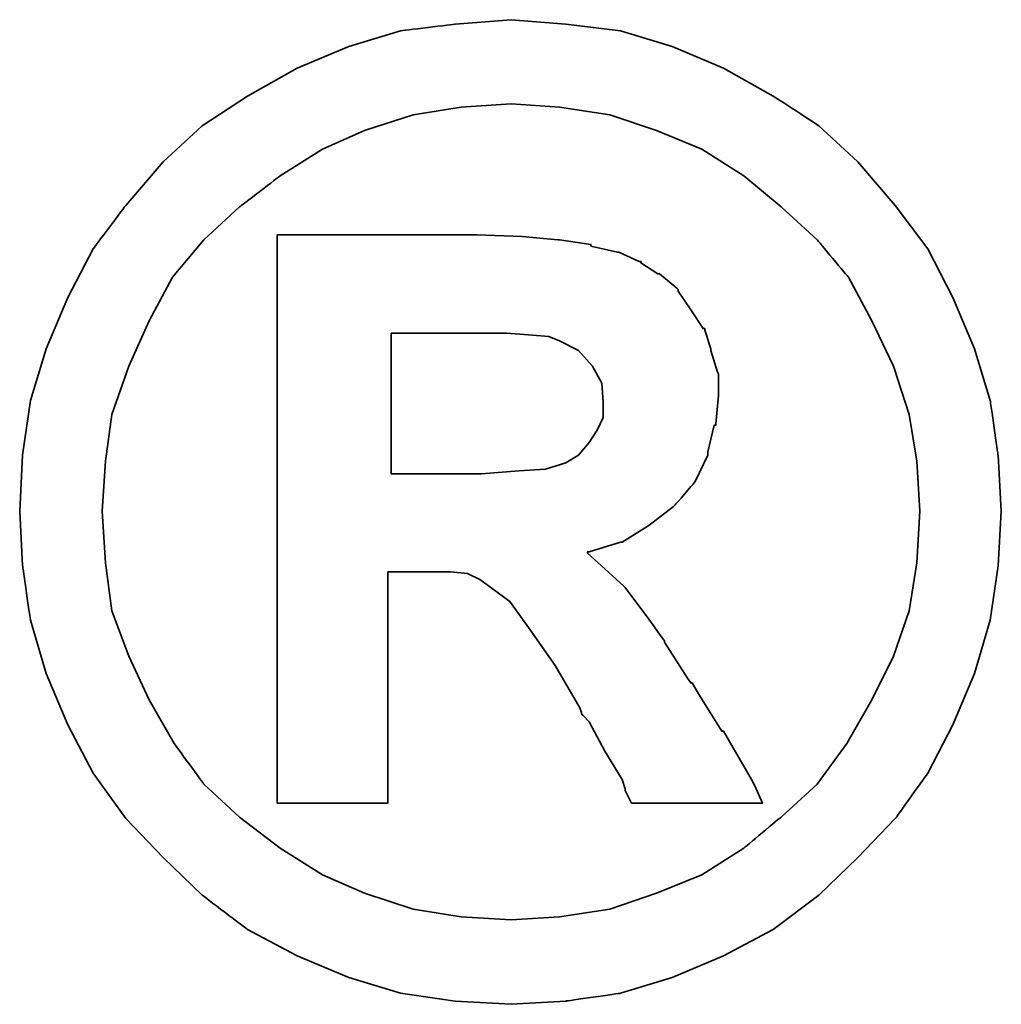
# Model space of a CAD drawing. Header units: millimetres. Extents: x 369 to 708, y 90 to 211.
# Tile 50 of 54: x 633.057 to 633.806, y 127.637 to 128.388. Entities that reach past the tile are written whole.
import ezdxf

# ---------------------------------------------------------------- set-up
doc = ezdxf.new("R2010")
doc.units = ezdxf.units.MM
doc.layers.add('DIM', color=4, linetype='Continuous')
doc.layers.add('layer 1', color=7, linetype='Continuous')

# ---------------------------------------------------------------- blocks, each defined once
blk = doc.blocks.new('TBI MOTION logo(完整正式版)')
at = {"layer": 'layer 1', "color": 22, "lineweight": 35}
for points, knots in [([(81.20634, 4.98624), (81.20634, 4.98624), (81.18649, 5.32862), (81.18649, 5.32862), (81.18649, 5.32862), (81.18649, 5.32862), (81.13886, 5.66206), (81.13886, 5.66206), (81.13886, 5.66206), (81.13886, 5.66206), (81.04359, 5.97764), (81.04359, 5.97764), (81.04359, 5.97764), (81.04359, 5.97764), (80.91061, 6.29124), (80.91061, 6.29124), (80.91061, 6.29124), (80.91061, 6.29124), (80.75778, 6.58697), (80.75778, 6.58697), (80.75778, 6.58697), (80.75778, 6.58697), (80.5593, 6.85294), (80.5593, 6.85294), (80.5593, 6.85294), (80.5593, 6.85294), (80.33105, 7.1189), (80.33105, 7.1189), (80.33105, 7.1189), (80.33105, 7.1189), (80.09287, 7.33921), (80.09287, 7.33921), (80.09287, 7.33921), (80.09287, 7.33921), (79.815, 7.51982), (79.815, 7.51982), (79.815, 7.51982), (79.815, 7.51982), (79.51133, 7.69051), (79.51133, 7.69051), (79.51133, 7.69051), (79.51133, 7.69051), (79.19773, 7.8235), (79.19773, 7.8235), (79.19773, 7.8235), (79.19773, 7.8235), (78.88215, 7.91877), (78.88215, 7.91877), (78.88215, 7.91877), (78.88215, 7.91877), (78.54871, 7.95846), (78.54871, 7.95846), (78.54871, 7.95846), (78.54871, 7.95846), (78.21526, 7.98625), (78.21526, 7.98625), (78.21526, 7.98625), (78.21526, 7.98625), (77.87388, 7.95846), (77.87388, 7.95846), (77.87388, 7.95846), (77.87388, 7.95846), (77.54044, 7.91877), (77.54044, 7.91877), (77.54044, 7.91877), (77.54044, 7.91877), (77.22485, 7.8235), (77.22485, 7.8235), (77.22485, 7.8235), (77.22485, 7.8235), (76.91027, 7.69051), (76.91027, 7.69051), (76.91027, 7.69051), (76.91027, 7.69051), (76.6056, 7.51982), (76.6056, 7.51982), (76.6056, 7.51982), (76.6056, 7.51982), (76.32972, 7.33921), (76.32972, 7.33921), (76.32972, 7.33921), (76.32972, 7.33921), (76.09154, 7.1189), (76.09154, 7.1189), (76.09154, 7.1189), (76.09154, 7.1189), (75.86329, 6.85294), (75.86329, 6.85294), (75.86329, 6.85294), (75.86329, 6.85294), (75.66382, 6.58697), (75.66382, 6.58697), (75.66382, 6.58697), (75.66382, 6.58697), (75.51099, 6.29124), (75.51099, 6.29124), (75.51099, 6.29124), (75.51099, 6.29124), (75.37702, 5.97764), (75.37702, 5.97764), (75.37702, 5.97764), (75.37702, 5.97764), (75.28175, 5.66206), (75.28175, 5.66206), (75.28175, 5.66206), (75.28175, 5.66206), (75.23411, 5.32862), (75.23411, 5.32862), (75.23411, 5.32862), (75.23411, 5.32862), (75.21625, 4.98624), (75.21625, 4.98624), (75.21625, 4.98624), (75.21625, 4.98624), (75.23411, 4.6528), (75.23411, 4.6528), (75.23411, 4.6528), (75.23411, 4.6528), (75.28175, 4.32035), (75.28175, 4.32035), (75.28175, 4.32035), (75.28175, 4.32035), (75.37702, 3.99583), (75.37702, 3.99583), (75.37702, 3.99583), (75.37702, 3.99583), (75.51099, 3.68224), (75.51099, 3.68224), (75.51099, 3.68224), (75.51099, 3.68224), (75.66382, 3.38749), (75.66382, 3.38749), (75.66382, 3.38749), (75.66382, 3.38749), (75.86329, 3.10963), (75.86329, 3.10963), (75.86329, 3.10963), (75.86329, 3.10963), (76.09154, 2.87145), (76.09154, 2.87145), (76.09154, 2.87145), (76.09154, 2.87145), (76.32972, 2.6432), (76.32972, 2.6432), (76.32972, 2.6432), (76.32972, 2.6432), (76.6056, 2.43381), (76.6056, 2.43381), (76.6056, 2.43381), (76.6056, 2.43381), (76.91027, 2.27205), (76.91027, 2.27205), (76.91027, 2.27205), (76.91027, 2.27205), (77.22485, 2.13906), (77.22485, 2.13906), (77.22485, 2.13906), (77.22485, 2.13906), (77.54044, 2.0438), (77.54044, 2.0438), (77.54044, 2.0438), (77.54044, 2.0438), (77.87388, 1.99616), (77.87388, 1.99616), (77.87388, 1.99616), (77.87388, 1.99616), (78.21526, 1.97631), (78.21526, 1.97631), (78.21526, 1.97631), (78.21526, 1.97631), (78.54871, 1.99616), (78.54871, 1.99616), (78.54871, 1.99616), (78.54871, 1.99616), (78.88215, 2.0438), (78.88215, 2.0438), (78.88215, 2.0438), (78.88215, 2.0438), (79.19773, 2.13906), (79.19773, 2.13906), (79.19773, 2.13906), (79.19773, 2.13906), (79.51133, 2.27205), (79.51133, 2.27205), (79.51133, 2.27205), (79.51133, 2.27205), (79.815, 2.43381), (79.815, 2.43381), (79.815, 2.43381), (79.815, 2.43381), (80.09287, 2.6432), (80.09287, 2.6432), (80.09287, 2.6432), (80.09287, 2.6432), (80.33105, 2.87145), (80.33105, 2.87145), (80.33105, 2.87145), (80.33105, 2.87145), (80.5593, 3.10963), (80.5593, 3.10963), (80.5593, 3.10963), (80.5593, 3.10963), (80.75778, 3.38749), (80.75778, 3.38749), (80.75778, 3.38749), (80.75778, 3.38749), (80.91061, 3.68224), (80.91061, 3.68224), (80.91061, 3.68224), (80.91061, 3.68224), (81.04359, 3.99583), (81.04359, 3.99583), (81.04359, 3.99583), (81.04359, 3.99583), (81.13886, 4.32035), (81.13886, 4.32035), (81.13886, 4.32035), (81.13886, 4.32035), (81.18649, 4.6528), (81.18649, 4.6528), (81.18649, 4.6528), (81.18649, 4.6528), (81.20634, 4.98624), (81.20634, 4.98624)], [0, 0, 0, 0, 0.0178571, 0.0178571, 0.0178571, 0.0178572, 0.0357143, 0.0357143, 0.0357143, 0.0357143, 0.0535714, 0.0535714, 0.0535714, 0.0535714, 0.0714286, 0.0714286, 0.0714286, 0.0714286, 0.0892857, 0.0892857, 0.0892857, 0.0892857, 0.1071429, 0.1071429, 0.1071429, 0.1071429, 0.125, 0.125, 0.125, 0.125, 0.1428571, 0.1428571, 0.1428571, 0.1428572, 0.1607143, 0.1607143, 0.1607143, 0.1607143, 0.1785714, 0.1785714, 0.1785714, 0.1785714, 0.1964286, 0.1964286, 0.1964286, 0.1964286, 0.2142857, 0.2142857, 0.2142857, 0.2142857, 0.2321429, 0.2321429, 0.2321429, 0.2321429, 0.25, 0.25, 0.25, 0.25, 0.2678571, 0.2678571, 0.2678571, 0.2678572, 0.2857143, 0.2857143, 0.2857143, 0.2857143, 0.3035714, 0.3035714, 0.3035714, 0.3035714, 0.3214286, 0.3214286, 0.3214286, 0.3214286, 0.3392857, 0.3392857, 0.3392857, 0.3392857, 0.3571429, 0.3571429, 0.3571429, 0.3571429, 0.375, 0.375, 0.375, 0.375, 0.3928571, 0.3928571, 0.3928571, 0.3928572, 0.4107143, 0.4107143, 0.4107143, 0.4107143, 0.4285714, 0.4285714, 0.4285714, 0.4285714, 0.4464286, 0.4464286, 0.4464286, 0.4464286, 0.4642857, 0.4642857, 0.4642857, 0.4642857, 0.4821429, 0.4821429, 0.4821429, 0.4821429, 0.5, 0.5, 0.5, 0.5, 0.5178571, 0.5178571, 0.5178571, 0.5178572, 0.5357143, 0.5357143, 0.5357143, 0.5357143, 0.5535714, 0.5535714, 0.5535714, 0.5535714, 0.5714286, 0.5714286, 0.5714286, 0.5714286, 0.5892857, 0.5892857, 0.5892857, 0.5892857, 0.6071429, 0.6071429, 0.6071429, 0.6071429, 0.625, 0.625, 0.625, 0.625, 0.6428571, 0.6428571, 0.6428571, 0.6428572, 0.6607143, 0.6607143, 0.6607143, 0.6607143, 0.6785714, 0.6785714, 0.6785714, 0.6785714, 0.6964286, 0.6964286, 0.6964286, 0.6964286, 0.7142857, 0.7142857, 0.7142857, 0.7142857, 0.7321429, 0.7321429, 0.7321429, 0.7321429, 0.75, 0.75, 0.75, 0.75, 0.7678571, 0.7678571, 0.7678571, 0.7678572, 0.7857143, 0.7857143, 0.7857143, 0.7857143, 0.8035714, 0.8035714, 0.8035714, 0.8035714, 0.8214286, 0.8214286, 0.8214286, 0.8214286, 0.8392857, 0.8392857, 0.8392857, 0.8392857, 0.8571429, 0.8571429, 0.8571429, 0.8571429, 0.875, 0.875, 0.875, 0.875, 0.8928571, 0.8928571, 0.8928571, 0.8928572, 0.9107143, 0.9107143, 0.9107143, 0.9107143, 0.9285714, 0.9285714, 0.9285714, 0.9285714, 0.9464286, 0.9464286, 0.9464286, 0.9464286, 0.9642857, 0.9642857, 0.9642857, 0.9642857, 0.9821429, 0.9821429, 0.9821429, 0.9821429, 1, 1, 1, 1]), ([(80.71014, 4.98624), (80.71014, 4.98624), (80.69129, 5.29091), (80.69129, 5.29091), (80.69129, 5.29091), (80.69129, 5.29091), (80.64464, 5.57672), (80.64464, 5.57672), (80.64464, 5.57672), (80.64464, 5.57672), (80.54937, 5.87245), (80.54937, 5.87245), (80.54937, 5.87245), (80.54937, 5.87245), (80.41639, 6.14833), (80.41639, 6.14833), (80.41639, 6.14833), (80.41639, 6.14833), (80.27349, 6.41429), (80.27349, 6.41429), (80.27349, 6.41429), (80.27349, 6.41429), (80.08295, 6.64255), (80.08295, 6.64255), (80.08295, 6.64255), (80.08295, 6.64255), (79.86264, 6.84301), (79.86264, 6.84301), (79.86264, 6.84301), (79.86264, 6.84301), (79.63439, 7.03355), (79.63439, 7.03355), (79.63439, 7.03355), (79.63439, 7.03355), (79.37835, 7.1963), (79.37835, 7.1963), (79.37835, 7.1963), (79.37835, 7.1963), (79.10246, 7.30944), (79.10246, 7.30944), (79.10246, 7.30944), (79.10246, 7.30944), (78.81665, 7.40471), (78.81665, 7.40471), (78.81665, 7.40471), (78.81665, 7.40471), (78.511, 7.45234), (78.511, 7.45234), (78.511, 7.45234), (78.511, 7.45234), (78.21526, 7.47219), (78.21526, 7.47219), (78.21526, 7.47219), (78.21526, 7.47219), (77.9106, 7.45234), (77.9106, 7.45234), (77.9106, 7.45234), (77.9106, 7.45234), (77.61685, 7.40471), (77.61685, 7.40471), (77.61685, 7.40471), (77.61685, 7.40471), (77.32012, 7.30944), (77.32012, 7.30944), (77.32012, 7.30944), (77.32012, 7.30944), (77.06309, 7.1963), (77.06309, 7.1963), (77.06309, 7.1963), (77.06309, 7.1963), (76.80606, 7.03355), (76.80606, 7.03355), (76.80606, 7.03355), (76.80606, 7.03355), (76.55797, 6.84301), (76.55797, 6.84301), (76.55797, 6.84301), (76.55797, 6.84301), (76.34063, 6.64255), (76.34063, 6.64255), (76.34063, 6.64255), (76.34063, 6.64255), (76.1491, 6.41429), (76.1491, 6.41429), (76.1491, 6.41429), (76.1491, 6.41429), (76.0062, 6.14833), (76.0062, 6.14833), (76.0062, 6.14833), (76.0062, 6.14833), (75.88314, 5.87245), (75.88314, 5.87245), (75.88314, 5.87245), (75.88314, 5.87245), (75.77794, 5.57672), (75.77794, 5.57672), (75.77794, 5.57672), (75.77794, 5.57672), (75.73924, 5.29091), (75.73924, 5.29091), (75.73924, 5.29091), (75.73924, 5.29091), (75.72039, 4.98624), (75.72039, 4.98624), (75.72039, 4.98624), (75.72039, 4.98624), (75.73924, 4.67165), (75.73924, 4.67165), (75.73924, 4.67165), (75.73924, 4.67165), (75.77794, 4.37791), (75.77794, 4.37791), (75.77794, 4.37791), (75.77794, 4.37791), (75.88314, 4.10102), (75.88314, 4.10102), (75.88314, 4.10102), (75.88314, 4.10102), (76.0062, 3.83407), (76.0062, 3.83407), (76.0062, 3.83407), (76.0062, 3.83407), (76.15902, 3.56811), (76.15902, 3.56811), (76.15902, 3.56811), (76.15902, 3.56811), (76.34063, 3.32001), (76.34063, 3.32001), (76.34063, 3.32001), (76.34063, 3.32001), (76.55797, 3.11955), (76.55797, 3.11955), (76.55797, 3.11955), (76.55797, 3.11955), (76.80606, 2.92901), (76.80606, 2.92901), (76.80606, 2.92901), (76.80606, 2.92901), (77.06309, 2.76725), (77.06309, 2.76725), (77.06309, 2.76725), (77.06309, 2.76725), (77.32012, 2.65412), (77.32012, 2.65412), (77.32012, 2.65412), (77.32012, 2.65412), (77.61685, 2.55786), (77.61685, 2.55786), (77.61685, 2.55786), (77.61685, 2.55786), (77.9106, 2.51022), (77.9106, 2.51022), (77.9106, 2.51022), (77.9106, 2.51022), (78.21526, 2.49137), (78.21526, 2.49137), (78.21526, 2.49137), (78.21526, 2.49137), (78.511, 2.51022), (78.511, 2.51022), (78.511, 2.51022), (78.511, 2.51022), (78.81665, 2.55786), (78.81665, 2.55786), (78.81665, 2.55786), (78.81665, 2.55786), (79.10246, 2.65412), (79.10246, 2.65412), (79.10246, 2.65412), (79.10246, 2.65412), (79.37835, 2.76725), (79.37835, 2.76725), (79.37835, 2.76725), (79.37835, 2.76725), (79.63439, 2.92901), (79.63439, 2.92901), (79.63439, 2.92901), (79.63439, 2.92901), (79.86264, 3.11955), (79.86264, 3.11955), (79.86264, 3.11955), (79.86264, 3.11955), (80.08295, 3.32001), (80.08295, 3.32001), (80.08295, 3.32001), (80.08295, 3.32001), (80.26356, 3.56811), (80.26356, 3.56811), (80.26356, 3.56811), (80.26356, 3.56811), (80.41639, 3.83407), (80.41639, 3.83407), (80.41639, 3.83407), (80.41639, 3.83407), (80.54937, 4.10102), (80.54937, 4.10102), (80.54937, 4.10102), (80.54937, 4.10102), (80.64464, 4.37791), (80.64464, 4.37791), (80.64464, 4.37791), (80.64464, 4.37791), (80.69129, 4.67165), (80.69129, 4.67165), (80.69129, 4.67165), (80.69129, 4.67165), (80.71014, 4.98624), (80.71014, 4.98624)], [0, 0, 0, 0, 0.0192308, 0.0192308, 0.0192308, 0.0192308, 0.0384615, 0.0384615, 0.0384615, 0.0384615, 0.0576923, 0.0576923, 0.0576923, 0.0576923, 0.0769231, 0.0769231, 0.0769231, 0.0769231, 0.0961538, 0.0961538, 0.0961538, 0.0961539, 0.1153846, 0.1153846, 0.1153846, 0.1153846, 0.1346154, 0.1346154, 0.1346154, 0.1346154, 0.1538462, 0.1538462, 0.1538462, 0.1538462, 0.1730769, 0.1730769, 0.1730769, 0.1730769, 0.1923077, 0.1923077, 0.1923077, 0.1923077, 0.2115385, 0.2115385, 0.2115385, 0.2115385, 0.2307692, 0.2307692, 0.2307692, 0.2307692, 0.25, 0.25, 0.25, 0.25, 0.2692308, 0.2692308, 0.2692308, 0.2692308, 0.2884615, 0.2884615, 0.2884615, 0.2884615, 0.3076923, 0.3076923, 0.3076923, 0.3076923, 0.3269231, 0.3269231, 0.3269231, 0.3269231, 0.3461538, 0.3461538, 0.3461538, 0.3461539, 0.3653846, 0.3653846, 0.3653846, 0.3653846, 0.3846154, 0.3846154, 0.3846154, 0.3846154, 0.4038462, 0.4038462, 0.4038462, 0.4038462, 0.4230769, 0.4230769, 0.4230769, 0.4230769, 0.4423077, 0.4423077, 0.4423077, 0.4423077, 0.4615385, 0.4615385, 0.4615385, 0.4615385, 0.4807692, 0.4807692, 0.4807692, 0.4807692, 0.5, 0.5, 0.5, 0.5, 0.5192308, 0.5192308, 0.5192308, 0.5192308, 0.5384615, 0.5384615, 0.5384615, 0.5384615, 0.5576923, 0.5576923, 0.5576923, 0.5576923, 0.5769231, 0.5769231, 0.5769231, 0.5769231, 0.5961538, 0.5961538, 0.5961538, 0.5961539, 0.6153846, 0.6153846, 0.6153846, 0.6153846, 0.6346154, 0.6346154, 0.6346154, 0.6346154, 0.6538462, 0.6538462, 0.6538462, 0.6538462, 0.6730769, 0.6730769, 0.6730769, 0.6730769, 0.6923077, 0.6923077, 0.6923077, 0.6923077, 0.7115385, 0.7115385, 0.7115385, 0.7115385, 0.7307692, 0.7307692, 0.7307692, 0.7307692, 0.75, 0.75, 0.75, 0.75, 0.7692308, 0.7692308, 0.7692308, 0.7692308, 0.7884615, 0.7884615, 0.7884615, 0.7884615, 0.8076923, 0.8076923, 0.8076923, 0.8076923, 0.8269231, 0.8269231, 0.8269231, 0.8269231, 0.8461538, 0.8461538, 0.8461538, 0.8461539, 0.8653846, 0.8653846, 0.8653846, 0.8653846, 0.8846154, 0.8846154, 0.8846154, 0.8846154, 0.9038462, 0.9038462, 0.9038462, 0.9038462, 0.9230769, 0.9230769, 0.9230769, 0.9230769, 0.9423077, 0.9423077, 0.9423077, 0.9423077, 0.9615385, 0.9615385, 0.9615385, 0.9615385, 0.9807692, 0.9807692, 0.9807692, 0.9807692, 1, 1, 1, 1]), ([(76.78721, 3.2823), (76.78721, 3.2823), (76.78721, 3.32001), (76.78721, 3.32001), (76.78721, 3.32001), (76.78721, 3.32001), (76.78721, 3.42422), (76.78721, 3.42422), (76.78721, 3.42422), (76.78721, 3.42422), (76.78721, 3.59689), (76.78721, 3.59689), (76.78721, 3.59689), (76.78721, 3.59689), (76.78721, 3.80529), (76.78721, 3.80529), (76.78721, 3.80529), (76.78721, 3.80529), (76.78721, 4.0524), (76.78721, 4.0524), (76.78721, 4.0524), (76.78721, 4.0524), (76.78721, 4.32035), (76.78721, 4.32035), (76.78721, 4.32035), (76.78721, 4.32035), (76.78721, 4.92868), (76.78721, 4.92868), (76.78721, 4.92868), (76.78721, 4.92868), (76.78721, 5.53801), (76.78721, 5.53801), (76.78721, 5.53801), (76.78721, 5.53801), (76.78721, 5.82482), (76.78721, 5.82482), (76.78721, 5.82482), (76.78721, 5.82482), (76.78721, 6.07291), (76.78721, 6.07291), (76.78721, 6.07291), (76.78721, 6.07291), (76.78721, 6.30017), (76.78721, 6.30017), (76.78721, 6.30017), (76.78721, 6.30017), (76.78721, 6.45399), (76.78721, 6.45399), (76.78721, 6.45399), (76.78721, 6.45399), (76.78721, 6.5572), (76.78721, 6.5572), (76.78721, 6.5572), (76.78721, 6.5572), (76.78721, 6.59689), (76.78721, 6.59689), (76.78721, 6.59689), (76.78721, 6.59689), (76.78721, 6.67232), (76.78721, 6.67232), (76.78721, 6.67232), (76.78721, 6.67232), (76.8537, 6.67232), (76.8537, 6.67232), (76.8537, 6.67232), (76.8537, 6.67232), (76.87355, 6.67232), (76.87355, 6.67232), (76.87355, 6.67232), (76.87355, 6.67232), (76.91027, 6.67232), (76.91027, 6.67232), (76.91027, 6.67232), (76.91027, 6.67232), (77.04424, 6.67232), (77.04424, 6.67232), (77.04424, 6.67232), (77.04424, 6.67232), (77.22485, 6.67232), (77.22485, 6.67232), (77.22485, 6.67232), (77.22485, 6.67232), (77.43524, 6.67232), (77.43524, 6.67232), (77.43524, 6.67232), (77.43524, 6.67232), (77.65357, 6.67232), (77.65357, 6.67232), (77.65357, 6.67232), (77.65357, 6.67232), (77.82625, 6.67232), (77.82625, 6.67232), (77.82625, 6.67232), (77.82625, 6.67232), (77.94037, 6.67232), (77.94037, 6.67232), (77.94037, 6.67232), (77.94037, 6.67232), (77.97709, 6.67232), (77.97709, 6.67232), (77.97709, 6.67232), (77.97709, 6.67232), (77.99694, 6.67232), (77.99694, 6.67232), (77.99694, 6.67232), (77.99694, 6.67232), (78.00686, 6.67232), (78.00686, 6.67232), (78.00686, 6.67232), (78.00686, 6.67232), (78.28275, 6.6624), (78.28275, 6.6624), (78.28275, 6.6624), (78.28275, 6.6624), (78.50107, 6.64255), (78.50107, 6.64255), (78.50107, 6.64255), (78.50107, 6.64255), (78.511, 6.64255), (78.511, 6.64255), (78.511, 6.64255), (78.511, 6.64255), (78.70154, 6.61476), (78.70154, 6.61476), (78.70154, 6.61476), (78.70154, 6.61476), (78.70154, 6.60483), (78.70154, 6.60483), (78.70154, 6.60483), (78.70154, 6.60483), (78.86429, 6.56713), (78.86429, 6.56713), (78.86429, 6.56713), (78.86429, 6.56713), (78.87223, 6.56713), (78.87223, 6.56713), (78.87223, 6.56713), (78.87223, 6.56713), (78.99727, 6.51056), (78.99727, 6.51056), (78.99727, 6.51056), (78.99727, 6.51056), (79.00719, 6.51056), (79.00719, 6.51056), (79.00719, 6.51056), (79.00719, 6.51056), (79.00719, 6.50162), (79.00719, 6.50162), (79.00719, 6.50162), (79.00719, 6.50162), (79.1104, 6.43415), (79.1104, 6.43415), (79.1104, 6.43415), (79.1104, 6.43415), (79.12132, 6.43415), (79.12132, 6.43415), (79.12132, 6.43415), (79.12132, 6.43415), (79.22552, 6.34781), (79.22552, 6.34781), (79.22552, 6.34781), (79.22552, 6.34781), (79.23544, 6.33888), (79.23544, 6.33888), (79.23544, 6.33888), (79.23544, 6.33888), (79.23544, 6.32895), (79.23544, 6.32895), (79.23544, 6.32895), (79.23544, 6.32895), (79.31087, 6.21483), (79.31087, 6.21483), (79.31087, 6.21483), (79.31087, 6.21483), (79.38629, 6.1007), (79.38629, 6.1007), (79.38629, 6.1007), (79.38629, 6.1007), (79.3972, 6.1007), (79.3972, 6.1007), (79.3972, 6.1007), (79.3972, 6.1007), (79.3972, 6.09078), (79.3972, 6.09078), (79.3972, 6.09078), (79.3972, 6.09078), (79.43392, 5.97764), (79.43392, 5.97764), (79.43392, 5.97764), (79.43392, 5.97764), (79.43392, 5.96772), (79.43392, 5.96772), (79.43392, 5.96772), (79.43392, 5.96772), (79.47362, 5.83474), (79.47362, 5.83474), (79.47362, 5.83474), (79.47362, 5.83474), (79.48156, 5.82482), (79.48156, 5.82482), (79.48156, 5.82482), (79.48156, 5.82482), (79.48156, 5.69977), (79.48156, 5.69977), (79.48156, 5.69977), (79.48156, 5.69977), (79.48156, 5.69183), (79.48156, 5.69183), (79.48156, 5.69183), (79.48156, 5.69183), (79.4637, 5.51915), (79.4637, 5.51915), (79.4637, 5.51915), (79.4637, 5.51915), (79.4637, 5.51122), (79.4637, 5.51122), (79.4637, 5.51122), (79.4637, 5.51122), (79.45377, 5.51122), (79.45377, 5.51122), (79.45377, 5.51122), (79.45377, 5.51122), (79.41507, 5.34847), (79.41507, 5.34847), (79.41507, 5.34847), (79.41507, 5.34847), (79.41507, 5.33854), (79.41507, 5.33854), (79.41507, 5.33854), (79.41507, 5.33854), (79.41507, 5.32862), (79.41507, 5.32862), (79.41507, 5.32862), (79.41507, 5.32862), (79.33865, 5.16785), (79.33865, 5.16785), (79.33865, 5.16785), (79.33865, 5.16785), (79.33071, 5.15693), (79.33071, 5.15693), (79.33071, 5.15693), (79.33071, 5.15693), (79.2156, 5.02495), (79.2156, 5.02495), (79.2156, 5.02495), (79.2156, 5.02495), (79.20567, 5.01502), (79.20567, 5.01502), (79.20567, 5.01502), (79.20567, 5.01502), (79.05483, 4.89991), (79.05483, 4.89991), (79.05483, 4.89991), (79.05483, 4.89991), (79.04491, 4.89197), (79.04491, 4.89197), (79.04491, 4.89197), (79.04491, 4.89197), (78.89208, 4.7967), (78.89208, 4.7967), (78.89208, 4.7967), (78.89208, 4.7967), (78.88215, 4.7967), (78.88215, 4.7967), (78.88215, 4.7967), (78.88215, 4.7967), (78.69161, 4.73913), (78.69161, 4.73913), (78.69161, 4.73913), (78.69161, 4.73913), (78.68169, 4.73913), (78.68169, 4.73913), (78.68169, 4.73913), (78.68169, 4.73913), (78.68169, 4.72921), (78.68169, 4.72921), (78.68169, 4.72921), (78.68169, 4.72921), (78.78688, 4.63394), (78.78688, 4.63394), (78.78688, 4.63394), (78.78688, 4.63394), (78.902, 4.52875), (78.902, 4.52875), (78.902, 4.52875), (78.902, 4.52875), (78.91093, 4.52081), (78.91093, 4.52081), (78.91093, 4.52081), (78.91093, 4.52081), (79.02506, 4.36798), (79.02506, 4.36798), (79.02506, 4.36798), (79.02506, 4.36798), (79.1501, 4.1953), (79.1501, 4.1953), (79.1501, 4.1953), (79.1501, 4.1953), (79.1501, 4.18736), (79.1501, 4.18736), (79.1501, 4.18736), (79.1501, 4.18736), (79.29201, 3.96705), (79.29201, 3.96705), (79.29201, 3.96705), (79.29201, 3.96705), (79.31087, 3.93828), (79.31087, 3.93828), (79.31087, 3.93828), (79.31087, 3.93828), (79.32079, 3.93828), (79.32079, 3.93828), (79.32079, 3.93828), (79.32079, 3.93828), (79.3585, 3.87178), (79.3585, 3.87178), (79.3585, 3.87178), (79.3585, 3.87178), (79.50141, 3.64353), (79.50141, 3.64353), (79.50141, 3.64353), (79.50141, 3.64353), (79.51133, 3.64353), (79.51133, 3.64353), (79.51133, 3.64353), (79.51133, 3.64353), (79.64431, 3.41528), (79.64431, 3.41528), (79.64431, 3.41528), (79.64431, 3.41528), (79.68202, 3.3478), (79.68202, 3.3478), (79.68202, 3.3478), (79.68202, 3.3478), (79.70187, 3.31009), (79.70187, 3.31009), (79.70187, 3.31009), (79.70187, 3.31009), (79.7495, 3.2049), (79.7495, 3.2049), (79.7495, 3.2049), (79.7495, 3.2049), (79.64431, 3.2049), (79.64431, 3.2049), (79.64431, 3.2049), (79.64431, 3.2049), (79.62546, 3.2049), (79.62546, 3.2049), (79.62546, 3.2049), (79.62546, 3.2049), (79.53912, 3.2049), (79.53912, 3.2049), (79.53912, 3.2049), (79.53912, 3.2049), (79.31087, 3.2049), (79.31087, 3.2049), (79.31087, 3.2049), (79.31087, 3.2049), (79.08262, 3.2049), (79.08262, 3.2049), (79.08262, 3.2049), (79.08262, 3.2049), (79.00719, 3.2049), (79.00719, 3.2049), (79.00719, 3.2049), (79.00719, 3.2049), (78.98735, 3.2049), (78.98735, 3.2049), (78.98735, 3.2049), (78.98735, 3.2049), (78.94964, 3.2049), (78.94964, 3.2049), (78.94964, 3.2049), (78.94964, 3.2049), (78.92979, 3.24459), (78.92979, 3.24459), (78.92979, 3.24459), (78.92979, 3.24459), (78.91093, 3.2823), (78.91093, 3.2823), (78.91093, 3.2823), (78.91093, 3.2823), (78.91093, 3.29223), (78.91093, 3.29223), (78.91093, 3.29223), (78.91093, 3.29223), (78.89208, 3.3478), (78.89208, 3.3478), (78.89208, 3.3478), (78.89208, 3.3478), (78.78688, 3.52048), (78.78688, 3.52048), (78.78688, 3.52048), (78.78688, 3.52048), (78.69161, 3.7001), (78.69161, 3.7001), (78.69161, 3.7001), (78.69161, 3.7001), (78.6539, 3.7388), (78.6539, 3.7388), (78.6539, 3.7388), (78.6539, 3.7388), (78.64398, 3.74873), (78.64398, 3.74873), (78.64398, 3.74873), (78.64398, 3.74873), (78.64398, 3.75766), (78.64398, 3.75766), (78.64398, 3.75766), (78.64398, 3.75766), (78.63405, 3.78644), (78.63405, 3.78644), (78.63405, 3.78644), (78.63405, 3.78644), (78.48321, 4.04347), (78.48321, 4.04347), (78.48321, 4.04347), (78.48321, 4.04347), (78.33038, 4.2618), (78.33038, 4.2618), (78.33038, 4.2618), (78.33038, 4.2618), (78.20732, 4.43447), (78.20732, 4.43447), (78.20732, 4.43447), (78.20732, 4.43447), (78.09221, 4.52081), (78.09221, 4.52081), (78.09221, 4.52081), (78.09221, 4.52081), (78.02472, 4.56845), (78.02472, 4.56845), (78.02472, 4.56845), (78.02472, 4.56845), (77.9493, 4.60616), (77.9493, 4.60616), (77.9493, 4.60616), (77.9493, 4.60616), (77.8451, 4.61608), (77.8451, 4.61608), (77.8451, 4.61608), (77.8451, 4.61608), (77.71113, 4.61608), (77.71113, 4.61608), (77.71113, 4.61608), (77.71113, 4.61608), (77.69128, 4.61608), (77.69128, 4.61608), (77.69128, 4.61608), (77.69128, 4.61608), (77.67342, 4.61608), (77.67342, 4.61608), (77.67342, 4.61608), (77.67342, 4.61608), (77.5583, 4.61608), (77.5583, 4.61608), (77.5583, 4.61608), (77.5583, 4.61608), (77.46303, 4.61608), (77.46303, 4.61608), (77.46303, 4.61608), (77.46303, 4.61608), (77.46303, 4.54761), (77.46303, 4.54761), (77.46303, 4.54761), (77.46303, 4.54761), (77.46303, 4.47318), (77.46303, 4.47318), (77.46303, 4.47318), (77.46303, 4.47318), (77.46303, 4.24294), (77.46303, 4.24294), (77.46303, 4.24294), (77.46303, 4.24294), (77.46303, 3.99583), (77.46303, 3.99583), (77.46303, 3.99583), (77.46303, 3.99583), (77.46303, 3.72888), (77.46303, 3.72888), (77.46303, 3.72888), (77.46303, 3.72888), (77.46303, 3.51055), (77.46303, 3.51055), (77.46303, 3.51055), (77.46303, 3.51055), (77.46303, 3.42422), (77.46303, 3.42422), (77.46303, 3.42422), (77.46303, 3.42422), (77.46303, 3.35773), (77.46303, 3.35773), (77.46303, 3.35773), (77.46303, 3.35773), (77.46303, 3.30017), (77.46303, 3.30017), (77.46303, 3.30017), (77.46303, 3.30017), (77.46303, 3.2823), (77.46303, 3.2823), (77.46303, 3.2823), (77.46303, 3.2823), (77.46303, 3.2049), (77.46303, 3.2049), (77.46303, 3.2049), (77.46303, 3.2049), (77.39753, 3.2049), (77.39753, 3.2049), (77.39753, 3.2049), (77.39753, 3.2049), (77.37768, 3.2049), (77.37768, 3.2049), (77.37768, 3.2049), (77.37768, 3.2049), (77.32012, 3.2049), (77.32012, 3.2049), (77.32012, 3.2049), (77.32012, 3.2049), (77.12165, 3.2049), (77.12165, 3.2049), (77.12165, 3.2049), (77.12165, 3.2049), (76.94897, 3.2049), (76.94897, 3.2049), (76.94897, 3.2049), (76.94897, 3.2049), (76.8924, 3.2049), (76.8924, 3.2049), (76.8924, 3.2049), (76.8924, 3.2049), (76.8537, 3.2049), (76.8537, 3.2049), (76.8537, 3.2049), (76.8537, 3.2049), (76.78721, 3.2049), (76.78721, 3.2049), (76.78721, 3.2049), (76.78721, 3.2049), (76.78721, 3.2823), (76.78721, 3.2823)], [0, 0, 0, 0, 0.0074074, 0.0074074, 0.0074074, 0.0074074, 0.0148148, 0.0148148, 0.0148148, 0.0148148, 0.0222222, 0.0222222, 0.0222222, 0.0222222, 0.0296296, 0.0296296, 0.0296296, 0.0296296, 0.037037, 0.037037, 0.037037, 0.037037, 0.0444444, 0.0444444, 0.0444444, 0.0444445, 0.0518519, 0.0518519, 0.0518519, 0.0518519, 0.0592593, 0.0592593, 0.0592593, 0.0592593, 0.0666667, 0.0666667, 0.0666667, 0.0666667, 0.0740741, 0.0740741, 0.0740741, 0.0740741, 0.0814815, 0.0814815, 0.0814815, 0.0814815, 0.0888889, 0.0888889, 0.0888889, 0.0888889, 0.0962963, 0.0962963, 0.0962963, 0.0962963, 0.1037037, 0.1037037, 0.1037037, 0.1037037, 0.1111111, 0.1111111, 0.1111111, 0.1111111, 0.1185185, 0.1185185, 0.1185185, 0.1185185, 0.1259259, 0.1259259, 0.1259259, 0.1259259, 0.1333333, 0.1333333, 0.1333333, 0.1333333, 0.1407407, 0.1407407, 0.1407407, 0.1407408, 0.1481481, 0.1481481, 0.1481481, 0.1481482, 0.1555556, 0.1555556, 0.1555556, 0.1555556, 0.162963, 0.162963, 0.162963, 0.162963, 0.1703704, 0.1703704, 0.1703704, 0.1703704, 0.1777778, 0.1777778, 0.1777778, 0.1777778, 0.1851852, 0.1851852, 0.1851852, 0.1851852, 0.1925926, 0.1925926, 0.1925926, 0.1925926, 0.2, 0.2, 0.2, 0.2, 0.2074074, 0.2074074, 0.2074074, 0.2074074, 0.2148148, 0.2148148, 0.2148148, 0.2148148, 0.2222222, 0.2222222, 0.2222222, 0.2222222, 0.2296296, 0.2296296, 0.2296296, 0.2296296, 0.237037, 0.237037, 0.237037, 0.237037, 0.2444444, 0.2444444, 0.2444444, 0.2444445, 0.2518519, 0.2518519, 0.2518519, 0.2518519, 0.2592593, 0.2592593, 0.2592593, 0.2592593, 0.2666667, 0.2666667, 0.2666667, 0.2666667, 0.2740741, 0.2740741, 0.2740741, 0.2740741, 0.2814815, 0.2814815, 0.2814815, 0.2814815, 0.2888889, 0.2888889, 0.2888889, 0.2888889, 0.2962963, 0.2962963, 0.2962963, 0.2962963, 0.3037037, 0.3037037, 0.3037037, 0.3037037, 0.3111111, 0.3111111, 0.3111111, 0.3111111, 0.3185185, 0.3185185, 0.3185185, 0.3185185, 0.3259259, 0.3259259, 0.3259259, 0.3259259, 0.3333333, 0.3333333, 0.3333333, 0.3333333, 0.3407407, 0.3407407, 0.3407407, 0.3407408, 0.3481481, 0.3481481, 0.3481481, 0.3481482, 0.3555556, 0.3555556, 0.3555556, 0.3555556, 0.362963, 0.362963, 0.362963, 0.362963, 0.3703704, 0.3703704, 0.3703704, 0.3703704, 0.3777778, 0.3777778, 0.3777778, 0.3777778, 0.3851852, 0.3851852, 0.3851852, 0.3851852, 0.3925926, 0.3925926, 0.3925926, 0.3925926, 0.4, 0.4, 0.4, 0.4, 0.4074074, 0.4074074, 0.4074074, 0.4074074, 0.4148148, 0.4148148, 0.4148148, 0.4148148, 0.4222222, 0.4222222, 0.4222222, 0.4222222, 0.4296296, 0.4296296, 0.4296296, 0.4296296, 0.437037, 0.437037, 0.437037, 0.437037, 0.4444444, 0.4444444, 0.4444444, 0.4444445, 0.4518519, 0.4518519, 0.4518519, 0.4518519, 0.4592593, 0.4592593, 0.4592593, 0.4592593, 0.4666667, 0.4666667, 0.4666667, 0.4666667, 0.4740741, 0.4740741, 0.4740741, 0.4740741, 0.4814815, 0.4814815, 0.4814815, 0.4814815, 0.4888889, 0.4888889, 0.4888889, 0.4888889, 0.4962963, 0.4962963, 0.4962963, 0.4962963, 0.5037037, 0.5037037, 0.5037037, 0.5037037, 0.5111111, 0.5111111, 0.5111111, 0.5111111, 0.5185185, 0.5185185, 0.5185185, 0.5185185, 0.5259259, 0.5259259, 0.5259259, 0.5259259, 0.5333333, 0.5333333, 0.5333333, 0.5333333, 0.5407407, 0.5407407, 0.5407407, 0.5407408, 0.5481481, 0.5481481, 0.5481481, 0.5481482, 0.5555556, 0.5555556, 0.5555556, 0.5555556, 0.562963, 0.562963, 0.562963, 0.562963, 0.5703704, 0.5703704, 0.5703704, 0.5703704, 0.5777778, 0.5777778, 0.5777778, 0.5777778, 0.5851852, 0.5851852, 0.5851852, 0.5851852, 0.5925926, 0.5925926, 0.5925926, 0.5925926, 0.6, 0.6, 0.6, 0.6, 0.6074074, 0.6074074, 0.6074074, 0.6074074, 0.6148148, 0.6148148, 0.6148148, 0.6148148, 0.6222222, 0.6222222, 0.6222222, 0.6222222, 0.6296296, 0.6296296, 0.6296296, 0.6296296, 0.637037, 0.637037, 0.637037, 0.637037, 0.6444444, 0.6444444, 0.6444444, 0.6444445, 0.6518519, 0.6518519, 0.6518519, 0.6518519, 0.6592593, 0.6592593, 0.6592593, 0.6592593, 0.6666667, 0.6666667, 0.6666667, 0.6666667, 0.6740741, 0.6740741, 0.6740741, 0.6740741, 0.6814815, 0.6814815, 0.6814815, 0.6814815, 0.6888889, 0.6888889, 0.6888889, 0.6888889, 0.6962963, 0.6962963, 0.6962963, 0.6962963, 0.7037037, 0.7037037, 0.7037037, 0.7037037, 0.7111111, 0.7111111, 0.7111111, 0.7111111, 0.7185185, 0.7185185, 0.7185185, 0.7185185, 0.7259259, 0.7259259, 0.7259259, 0.7259259, 0.7333333, 0.7333333, 0.7333333, 0.7333333, 0.7407407, 0.7407407, 0.7407407, 0.7407408, 0.7481481, 0.7481481, 0.7481481, 0.7481482, 0.7555556, 0.7555556, 0.7555556, 0.7555556, 0.762963, 0.762963, 0.762963, 0.762963, 0.7703704, 0.7703704, 0.7703704, 0.7703704, 0.7777778, 0.7777778, 0.7777778, 0.7777778, 0.7851852, 0.7851852, 0.7851852, 0.7851852, 0.7925926, 0.7925926, 0.7925926, 0.7925926, 0.8, 0.8, 0.8, 0.8, 0.8074074, 0.8074074, 0.8074074, 0.8074074, 0.8148148, 0.8148148, 0.8148148, 0.8148148, 0.8222222, 0.8222222, 0.8222222, 0.8222222, 0.8296296, 0.8296296, 0.8296296, 0.8296296, 0.837037, 0.837037, 0.837037, 0.837037, 0.8444444, 0.8444444, 0.8444444, 0.8444445, 0.8518519, 0.8518519, 0.8518519, 0.8518519, 0.8592593, 0.8592593, 0.8592593, 0.8592593, 0.8666667, 0.8666667, 0.8666667, 0.8666667, 0.8740741, 0.8740741, 0.8740741, 0.8740741, 0.8814815, 0.8814815, 0.8814815, 0.8814815, 0.8888889, 0.8888889, 0.8888889, 0.8888889, 0.8962963, 0.8962963, 0.8962963, 0.8962963, 0.9037037, 0.9037037, 0.9037037, 0.9037037, 0.9111111, 0.9111111, 0.9111111, 0.9111111, 0.9185185, 0.9185185, 0.9185185, 0.9185185, 0.9259259, 0.9259259, 0.9259259, 0.9259259, 0.9333333, 0.9333333, 0.9333333, 0.9333333, 0.9407407, 0.9407407, 0.9407407, 0.9407408, 0.9481481, 0.9481481, 0.9481481, 0.9481482, 0.9555556, 0.9555556, 0.9555556, 0.9555556, 0.962963, 0.962963, 0.962963, 0.962963, 0.9703704, 0.9703704, 0.9703704, 0.9703704, 0.9777778, 0.9777778, 0.9777778, 0.9777778, 0.9851852, 0.9851852, 0.9851852, 0.9851852, 0.9925926, 0.9925926, 0.9925926, 0.9925926, 1, 1, 1, 1]), ([(77.48288, 6.07291), (77.48288, 6.07291), (77.48288, 5.99551), (77.48288, 5.99551), (77.48288, 5.99551), (77.48288, 5.99551), (77.48288, 5.82482), (77.48288, 5.82482), (77.48288, 5.82482), (77.48288, 5.82482), (77.48288, 5.63328), (77.48288, 5.63328), (77.48288, 5.63328), (77.48288, 5.63328), (77.48288, 5.46358), (77.48288, 5.46358), (77.48288, 5.46358), (77.48288, 5.46358), (77.48288, 5.29091), (77.48288, 5.29091), (77.48288, 5.29091), (77.48288, 5.29091), (77.48288, 5.21449), (77.48288, 5.21449), (77.48288, 5.21449), (77.48288, 5.21449), (77.50074, 5.21449), (77.50074, 5.21449), (77.50074, 5.21449), (77.50074, 5.21449), (77.71113, 5.21449), (77.71113, 5.21449), (77.71113, 5.21449), (77.71113, 5.21449), (77.94037, 5.21449), (77.94037, 5.21449), (77.94037, 5.21449), (77.94037, 5.21449), (78.01579, 5.21449), (78.01579, 5.21449), (78.01579, 5.21449), (78.01579, 5.21449), (78.03465, 5.21449), (78.03465, 5.21449), (78.03465, 5.21449), (78.03465, 5.21449), (78.2629, 5.23335), (78.2629, 5.23335), (78.2629, 5.23335), (78.2629, 5.23335), (78.42565, 5.24327), (78.42565, 5.24327), (78.42565, 5.24327), (78.42565, 5.24327), (78.54871, 5.28098), (78.54871, 5.28098), (78.54871, 5.28098), (78.54871, 5.28098), (78.62611, 5.32862), (78.62611, 5.32862), (78.62611, 5.32862), (78.62611, 5.32862), (78.69161, 5.40503), (78.69161, 5.40503), (78.69161, 5.40503), (78.69161, 5.40503), (78.73925, 5.48145), (78.73925, 5.48145), (78.73925, 5.48145), (78.73925, 5.48145), (78.77696, 5.55885), (78.77696, 5.55885), (78.77696, 5.55885), (78.77696, 5.55885), (78.77696, 5.65214), (78.77696, 5.65214), (78.77696, 5.65214), (78.77696, 5.65214), (78.76902, 5.76726), (78.76902, 5.76726), (78.76902, 5.76726), (78.76902, 5.76726), (78.71146, 5.87245), (78.71146, 5.87245), (78.71146, 5.87245), (78.71146, 5.87245), (78.62611, 5.96772), (78.62611, 5.96772), (78.62611, 5.96772), (78.62611, 5.96772), (78.511, 6.02528), (78.511, 6.02528), (78.511, 6.02528), (78.511, 6.02528), (78.44451, 6.05306), (78.44451, 6.05306), (78.44451, 6.05306), (78.44451, 6.05306), (78.32046, 6.06299), (78.32046, 6.06299), (78.32046, 6.06299), (78.32046, 6.06299), (78.18748, 6.07291), (78.18748, 6.07291), (78.18748, 6.07291), (78.18748, 6.07291), (77.99694, 6.07291), (77.99694, 6.07291), (77.99694, 6.07291), (77.99694, 6.07291), (77.97709, 6.07291), (77.97709, 6.07291), (77.97709, 6.07291), (77.97709, 6.07291), (77.90167, 6.07291), (77.90167, 6.07291), (77.90167, 6.07291), (77.90167, 6.07291), (77.69128, 6.07291), (77.69128, 6.07291), (77.69128, 6.07291), (77.69128, 6.07291), (77.50074, 6.07291), (77.50074, 6.07291), (77.50074, 6.07291), (77.50074, 6.07291), (77.48288, 6.07291), (77.48288, 6.07291)], [0, 0, 0, 0, 0.03125, 0.03125, 0.03125, 0.03125, 0.0625, 0.0625, 0.0625, 0.0625, 0.09375, 0.09375, 0.09375, 0.09375, 0.125, 0.125, 0.125, 0.125, 0.15625, 0.15625, 0.15625, 0.15625, 0.1875, 0.1875, 0.1875, 0.1875, 0.21875, 0.21875, 0.21875, 0.21875, 0.25, 0.25, 0.25, 0.25, 0.28125, 0.28125, 0.28125, 0.28125, 0.3125, 0.3125, 0.3125, 0.3125, 0.34375, 0.34375, 0.34375, 0.34375, 0.375, 0.375, 0.375, 0.375, 0.40625, 0.40625, 0.40625, 0.40625, 0.4375, 0.4375, 0.4375, 0.4375, 0.46875, 0.46875, 0.46875, 0.46875, 0.5, 0.5, 0.5, 0.5, 0.53125, 0.53125, 0.53125, 0.53125, 0.5625, 0.5625, 0.5625, 0.5625, 0.59375, 0.59375, 0.59375, 0.59375, 0.625, 0.625, 0.625, 0.625, 0.65625, 0.65625, 0.65625, 0.65625, 0.6875, 0.6875, 0.6875, 0.6875, 0.71875, 0.71875, 0.71875, 0.71875, 0.75, 0.75, 0.75, 0.75, 0.78125, 0.78125, 0.78125, 0.78125, 0.8125, 0.8125, 0.8125, 0.8125, 0.84375, 0.84375, 0.84375, 0.84375, 0.875, 0.875, 0.875, 0.875, 0.90625, 0.90625, 0.90625, 0.90625, 0.9375, 0.9375, 0.9375, 0.9375, 0.96875, 0.96875, 0.96875, 0.96875, 1, 1, 1, 1])]:
    blk.add_open_spline(points, degree=3, knots=knots, dxfattribs=at)

msp = doc.modelspace()

# ---------------------------------------------------------------- block references
at = {"layer": 'DIM', "color": 7, "xscale": 0.1250977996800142, "yscale": 0.1250977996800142, "zscale": 0.1250977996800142}
msp.add_blockref('TBI MOTION logo(完整正式版)', (623.64769, 127.38932), dxfattribs=at)

doc.saveas('drawing.dxf')
